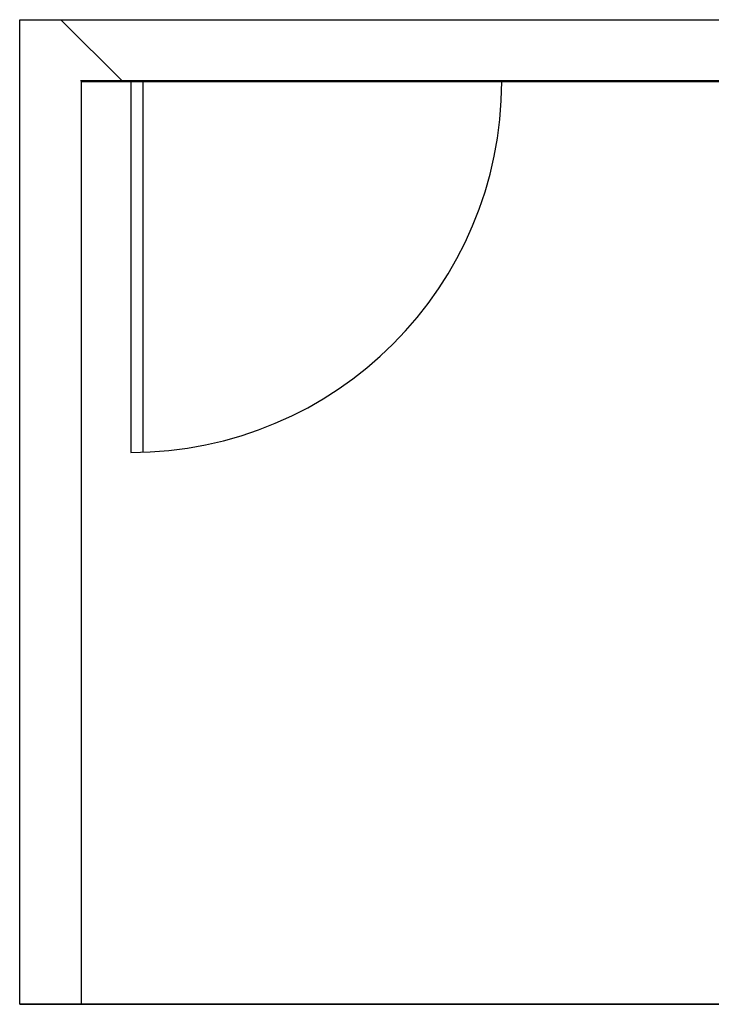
# Model space of a CAD drawing. Header units: metres. Extents: x -3644 to 205, y -1286 to 3747.
# Tile 28 of 32: x 85.51 to 87.19, y -5.86 to -3.47. Entities that reach past the tile are written whole.
import ezdxf

# ---------------------------------------------------------------- set-up
doc = ezdxf.new("R2010")
doc.units = ezdxf.units.M
for name, color, linetype, lineweight in [('A-DOOR', 31, 'Continuous', 25), ('A-GLAZ', 151, 'Continuous', 25), ('Pintura Tubo Hidráulico', 147, 'Continuous', 30)]:
    doc.layers.add(name, color=color, linetype=linetype, lineweight=lineweight)
doc.layers.add('TigreCad', color=5, linetype='Continuous')

msp = doc.modelspace()

# ---------------------------------------------------------------- hatches: boundary and pattern name
at = {"layer": 'A-GLAZ', "extrusion": (2e-15, -1, 3e-16)}
h = msp.add_hatch(dxfattribs=at)
h.set_pattern_fill('AR-CONC', color=253, scale=0.001, style=0)
h.set_pattern_definition([(50, (-2261.34176, -1441.08856), (0.182184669, -0.0159390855), [0.01905, -0.20955]), (355, (-2261.34176, -1441.08856), (-0.035242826, 0.191056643), [0.01524, -0.16764]), (100.451, (-2261.32658, -1441.0899), (0.146942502, 0.175116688), [0.01619, -0.17809]), (46.1842, (-2261.34176, -1441.03776), (0.27107904, -0.042042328), [0.028575, -0.314325]), (96.6356, (-2261.31917, -1441.04127), (0.237404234, 0.247425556), [0.024285, -0.267135]), (351.184, (-2261.34176, -1441.03776), (0.237404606, 0.247425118), [0.02286, -0.25146]), (21, (-2261.31636, -1441.05046), (0.15161488, -0.1022655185), [0.01905, -0.20955]), (326, (-2261.31636, -1441.05046), (0.061802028, 0.184187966), [0.01524, -0.16764]), (71.4514, (-2261.30372, -1441.05899), (0.213416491, 0.081922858), [0.01619, -0.17809]), (37.5, (-2261.34176, -1441.088565), (0.0030886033, 0.0845550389), [0, -0.165608, 0, -0.17018, 0, -0.168275]), (7.5, (-2261.34176, -1441.088565), (0.0668196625, 0.1001805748), [0, -0.097028, 0, -0.161798, 0, -0.064135]), (327.5, (-2261.3984, -1441.088565), (0.1355905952, -0.005728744), [0, -0.0635, 0, -0.19812, 0, -0.26289]), (317.5, (-2261.4238, -1441.08856), (0.1481291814, 0.025426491), [0, -0.08255, 0, -0.131572, 0, -0.18669])])
h.paths.add_polyline_path([(90.1345, 0), (85.5095, 0), (85.5095, -0.1), (90.1345, -0.0956)])
at = {"layer": 'Pintura Tubo Hidráulico', "true_color": 0x3baff1, "extrusion": (2e-16, -1, 1e-16)}
msp.add_hatch(color=143, dxfattribs=at).paths.add_polyline_path([(85.6568, 2.5021), (85.6568, 2.4621), (88.0396, 2.4621), (88.0396, 2.5021)])

# ---------------------------------------------------------------- linework, layer by layer
at = {"layer": 'A-DOOR', "color": 253}
for p, q in [((85.7795, -3.6171), (85.7795, -4.5171)), ((85.8095, -4.5171), (85.8095, -3.6171))]:
    msp.add_line(p, q, dxfattribs=at)
at = {"layer": 'A-GLAZ', "color": 253}
for p, q in [((85.5095, -3.4671), (85.5095, -3.4671, 3)), ((85.5095, -5.856, 3), (85.5095, -3.4671, 3)), ((85.5095, -3.4671, 3), (90.1345, -3.4671, 3)), ((85.6095, -3.4671), (85.7595, -3.6171, 2.15)), ((85.6595, -5.856), (85.6595, -3.6171)), ((85.6595, -3.6171), (85.7595, -3.6171)), ((85.6595, -3.6171), (85.6595, -3.6171, 3)), ((85.6595, -5.856, 3), (85.6595, -3.6171, 3)), ((85.6595, -3.6171, 3), (90.1345, -3.6171, 3)), ((85.7795, -3.6171), (85.7595, -3.6171)), ((85.7595, -3.6171), (85.7595, -3.6171, 2.15)), ((85.7595, -3.6171, 2.15), (86.6995, -3.6171, 2.15)), ((85.7795, -3.6171), (85.7795, -3.6171, 2.13)), ((85.7795, -3.6171, 2.13), (86.6795, -3.6171, 2.13)), ((85.7795, -3.6171), (86.6795, -3.6171)), ((86.6795, -3.6171), (86.6995, -3.6171)), ((86.6795, -3.6171), (86.6795, -3.6171, 2.13)), ((86.6995, -3.6171), (90.1345, -3.6171)), ((86.6995, -3.6171), (86.6995, -3.6171, 2.15)), ((85.5095, -5.856), (85.5095, -5.856, 3)), ((85.5095, -5.856, 3), (85.6595, -5.856, 3)), ((85.6595, -5.856), (85.6595, -5.856, 3))]:
    msp.add_line(p, q, dxfattribs=at)
at = {"layer": 'A-GLAZ', "color": 253, "extrusion": (5.3e-15, -1, -1.7e-15), "elevation": 5.856}
msp.add_lwpolyline([(85.5095, 0), (85.5095, -0.1), (90.1345, -0.0956), (90.1345, 0), (85.5095, 0)], dxfattribs=at)
at = {"layer": 'A-GLAZ', "color": 253}
msp.add_arc((85.7795, -3.6171), 0.9, 270, 360, dxfattribs=at)
at = {"layer": 'TigreCad', "extrusion": (2.9e-15, -1, 1e-16)}
for p, q in [((85.6568, -3.6144, 2.4621), (88.0396, -3.6144, 2.4621)), ((85.6568, -3.6144, 2.5021), (88.0396, -3.6144, 2.5021))]:
    msp.add_line(p, q, dxfattribs=at)

doc.saveas('drawing.dxf')
